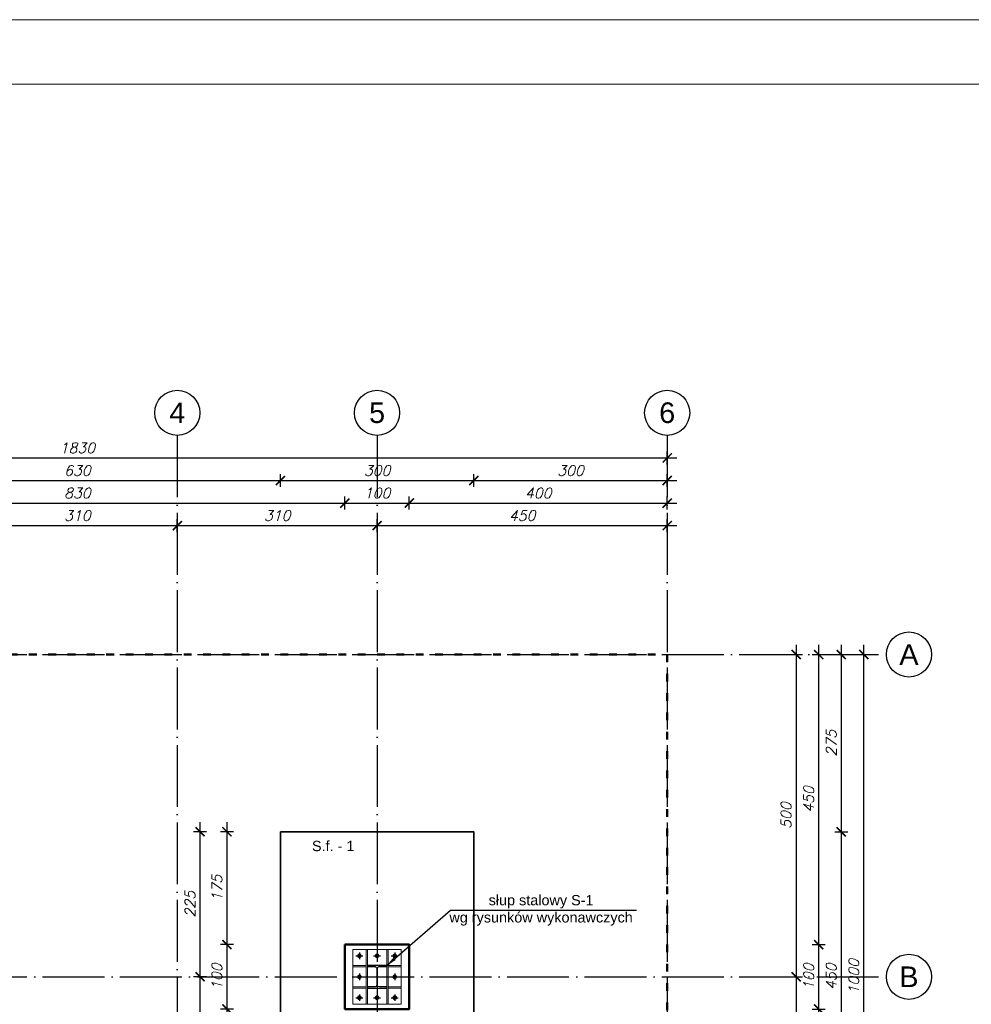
# Model space of a CAD drawing. Header units: millimetres. Extents: x 1814 to 94182, y 11562 to 49454.
# Tile 30 of 143: x 10382 to 11858, y 18255 to 19783. Entities that reach past the tile are written whole.
import ezdxf

# ---------------------------------------------------------------- set-up
doc = ezdxf.new("R2010")
doc.units = ezdxf.units.MM
doc.linetypes.add('ACAD_ISO03W100', pattern=[30, 12, -18])
doc.linetypes.add('ACAD_ISO04W100', pattern=[30, 24, -3, 0, -3])
for name, color, linetype in [('odnośnik', 140, 'Continuous'), ('opis', 50, 'Continuous'), ('osie', 40, 'ACAD_ISO04W100')]:
    doc.layers.add(name, color=color, linetype=linetype)
doc.layers.add('pomoc', color=210, linetype='Continuous', lineweight=9, plot=False)
for name, color, linetype, lineweight in [('profil stalowy', 100, 'Continuous', 25), ('ramka', 84, 'Continuous', 15), ('widok 0.09', 132, 'Continuous', 9), ('widok 0.15', 150, 'Continuous', 15), ('widok 0.25', 30, 'Continuous', 25), ('widok 0.35', 22, 'Continuous', 35), ('wymiar', 135, 'Continuous', 9), ('ściany', 7, 'Continuous', 50)]:
    doc.layers.add(name, color=color, linetype=linetype, lineweight=lineweight)
doc.styles.add('Opisowy', font='arial.ttf')
doc.styles.get("Standard").update_dxf_attribs({"font": 'arial.ttf'})
doc.styles.add('WYMIARY', font='simplex.shx', dxfattribs={"oblique": 15})
doc.dimstyles.new('1-100', dxfattribs={"dimscale": 100, "dimtxt": 0.16, "dimasz": 0.2, "dimexe": 0.1, "dimexo": 0.1, "dimgap": 0.075, "dimtad": 1, "dimrnd": 0.01, "dimzin": 9, "dimtxsty": 'WYMIARY', "dimblk": 'ARCHTICK', "dimcen": 0.2, "dimdle": 0.15, "dimadec": 1, "dimazin": 1, "dimtfac": 1, "dimtix": 1, "dimtmove": 2, "dimatfit": 3, "dimldrblk": 'ARCHTICK', "dimfxl": 0, "dimarcsym": 0})
doc.dimstyles.new('skala 1-100', dxfattribs={"dimtxt": 16, "dimasz": 1, "dimexe": 1.25, "dimexo": 0.625, "dimgap": 5, "dimtad": 1, "dimdec": 1, "dimrnd": 0.1, "dimdsep": 46, "dimtxsty": 'Standard', "dimblk": 'strzałka', "dimcen": -5, "dimse1": 1, "dimse2": 1, "dimazin": 0, "dimtfac": 1, "dimtdec": 1, "dimtix": 1, "dimtmove": 1, "dimatfit": 3, "dimfxl": 0, "dimtolj": 1, "dimarcsym": 0})

# ---------------------------------------------------------------- blocks, each defined once
blk = doc.blocks.new('A$Cf9e33aac')
at = {"layer": 'osie', "ltscale": 0.1}
for p, q in [((0, 5.1), (10.8, 5.1)), ((5.4, 10.1), (5.4, 0))]:
    blk.add_line(p, q, dxfattribs=at)
at = {"layer": 'widok 0.09'}
blk.add_circle((5.4, 5.1), 2.81, dxfattribs=at)
at = {"layer": 'widok 0.25'}
blk.add_circle((5.4, 5.1), 1.5, dxfattribs=at)
at = {"layer": 'widok 0.35'}
blk.add_lwpolyline([(6.7, 2.8), (4.1, 2.8), (2.8, 5.1), (4.1, 7.3), (6.7, 7.3), (8, 5.1)], close=True, dxfattribs=at)
blk = doc.blocks.new('_ARCHTICK')
at = {"color": 0, "linetype": 'ByBlock', "lineweight": -2}
blk.add_solid([(0.398, 0.309), (0.309, 0.398), (-0.309, -0.398), (-0.398, -0.309)], dxfattribs=at)
blk = doc.blocks.new('*D1779')
at = {"layer": 'Defpoints', "color": 0}
for p in [(11386.3, 18998.1), (10936.3, 18798.1), (11386.3, 18798.1)]:
    blk.add_point(p, dxfattribs=at)
at = {"layer": 'wymiar', "color": 0, "lineweight": -2}
for p, q in [((10936.3, 18988.1), (10936.3, 19008.1)), ((11386.3, 18988.1), (11386.3, 19008.1)), ((10921.3, 18998.1), (11401.3, 18998.1))]:
    blk.add_line(p, q, dxfattribs=at)
at = {"layer": 'wymiar', "color": 0, "lineweight": -2, "xscale": 20, "yscale": 20, "zscale": 20, "rotation": 180}
blk.add_blockref('_ARCHTICK', (10936.3, 18998.1), dxfattribs=at)
at = {"layer": 'wymiar', "color": 0, "lineweight": -2, "xscale": 20, "yscale": 20, "zscale": 20}
blk.add_blockref('_ARCHTICK', (11386.3, 18998.1), dxfattribs=at)
at = {"layer": 'wymiar', "color": 0, "insert": (11161.3, 19013.6), "char_height": 16, "attachment_point": 5, "style": 'WYMIARY'}
blk.add_mtext('450', dxfattribs=at)
blk = doc.blocks.new('*D1782')
at = {"layer": 'Defpoints', "color": 0}
for p in [(10886.3, 19033.1), (10056.3, 18348.1), (10886.3, 18348.1)]:
    blk.add_point(p, dxfattribs=at)
at = {"layer": 'wymiar', "color": 0, "lineweight": -2}
for p, q in [((10056.3, 19023.1), (10056.3, 19043.1)), ((10886.3, 19023.1), (10886.3, 19043.1)), ((10041.3, 19033.1), (10901.3, 19033.1))]:
    blk.add_line(p, q, dxfattribs=at)
at = {"layer": 'wymiar', "color": 0, "lineweight": -2, "xscale": 20, "yscale": 20, "zscale": 20, "rotation": 180}
blk.add_blockref('_ARCHTICK', (10056.3, 19033.1), dxfattribs=at)
at = {"layer": 'wymiar', "color": 0, "lineweight": -2, "xscale": 20, "yscale": 20, "zscale": 20}
blk.add_blockref('_ARCHTICK', (10886.3, 19033.1), dxfattribs=at)
at = {"layer": 'wymiar', "color": 0, "insert": (10471.3, 19048.6), "char_height": 16, "attachment_point": 5, "style": 'WYMIARY'}
blk.add_mtext('830', dxfattribs=at)
blk = doc.blocks.new('*D1783')
at = {"layer": 'Defpoints', "color": 0}
for p in [(10986.3, 19033.1), (10886.3, 18348.1), (10986.3, 18348.1)]:
    blk.add_point(p, dxfattribs=at)
at = {"layer": 'wymiar', "color": 0, "lineweight": -2}
for p, q in [((10886.3, 19023.1), (10886.3, 19043.1)), ((10986.3, 19023.1), (10986.3, 19043.1)), ((10871.3, 19033.1), (11001.3, 19033.1))]:
    blk.add_line(p, q, dxfattribs=at)
at = {"layer": 'wymiar', "color": 0, "lineweight": -2, "xscale": 20, "yscale": 20, "zscale": 20, "rotation": 180}
blk.add_blockref('_ARCHTICK', (10886.3, 19033.1), dxfattribs=at)
at = {"layer": 'wymiar', "color": 0, "lineweight": -2, "xscale": 20, "yscale": 20, "zscale": 20}
blk.add_blockref('_ARCHTICK', (10986.3, 19033.1), dxfattribs=at)
at = {"layer": 'wymiar', "color": 0, "insert": (10936.3, 19048.6), "char_height": 16, "attachment_point": 5, "style": 'WYMIARY'}
blk.add_mtext('100', dxfattribs=at)
blk = doc.blocks.new('*D1784')
at = {"layer": 'Defpoints', "color": 0}
for p in [(11386.3, 19033.1), (11386.3, 18798.1), (10986.3, 18348.1)]:
    blk.add_point(p, dxfattribs=at)
at = {"layer": 'wymiar', "color": 0, "lineweight": -2}
for p, q in [((10986.3, 19023.1), (10986.3, 19043.1)), ((11386.3, 19023.1), (11386.3, 19043.1)), ((10971.3, 19033.1), (11401.3, 19033.1))]:
    blk.add_line(p, q, dxfattribs=at)
at = {"layer": 'wymiar', "color": 0, "lineweight": -2, "xscale": 20, "yscale": 20, "zscale": 20, "rotation": 180}
blk.add_blockref('_ARCHTICK', (10986.3, 19033.1), dxfattribs=at)
at = {"layer": 'wymiar', "color": 0, "lineweight": -2, "xscale": 20, "yscale": 20, "zscale": 20}
blk.add_blockref('_ARCHTICK', (11386.3, 19033.1), dxfattribs=at)
at = {"layer": 'wymiar', "color": 0, "insert": (11186.3, 19048.6), "char_height": 16, "attachment_point": 5, "style": 'WYMIARY'}
blk.add_mtext('400', dxfattribs=at)
blk = doc.blocks.new('*D1787')
at = {"layer": 'Defpoints', "color": 0}
for p in [(10786.3, 19068.1), (10156.3, 18523.1), (10786.3, 18523.1)]:
    blk.add_point(p, dxfattribs=at)
at = {"layer": 'wymiar', "color": 0, "lineweight": -2}
for p, q in [((10141.3, 19068.1), (10801.3, 19068.1)), ((10156.3, 19058.1), (10156.3, 19078.1)), ((10786.3, 19058.1), (10786.3, 19078.1))]:
    blk.add_line(p, q, dxfattribs=at)
at = {"layer": 'wymiar', "color": 0, "lineweight": -2, "xscale": 20, "yscale": 20, "zscale": 20, "rotation": 180}
blk.add_blockref('_ARCHTICK', (10156.3, 19068.1), dxfattribs=at)
at = {"layer": 'wymiar', "color": 0, "lineweight": -2, "xscale": 20, "yscale": 20, "zscale": 20}
blk.add_blockref('_ARCHTICK', (10786.3, 19068.1), dxfattribs=at)
at = {"layer": 'wymiar', "color": 0, "insert": (10471.3, 19083.6), "char_height": 16, "attachment_point": 5, "style": 'WYMIARY'}
blk.add_mtext('630', dxfattribs=at)
blk = doc.blocks.new('*D1788')
at = {"layer": 'Defpoints', "color": 0}
for p in [(11086.3, 19068.1), (10786.3, 18523.1), (11086.3, 18523.1)]:
    blk.add_point(p, dxfattribs=at)
at = {"layer": 'wymiar', "color": 0, "lineweight": -2}
for p, q in [((10771.3, 19068.1), (11101.3, 19068.1)), ((10786.3, 19058.1), (10786.3, 19078.1)), ((11086.3, 19058.1), (11086.3, 19078.1))]:
    blk.add_line(p, q, dxfattribs=at)
at = {"layer": 'wymiar', "color": 0, "lineweight": -2, "xscale": 20, "yscale": 20, "zscale": 20, "rotation": 180}
blk.add_blockref('_ARCHTICK', (10786.3, 19068.1), dxfattribs=at)
at = {"layer": 'wymiar', "color": 0, "lineweight": -2, "xscale": 20, "yscale": 20, "zscale": 20}
blk.add_blockref('_ARCHTICK', (11086.3, 19068.1), dxfattribs=at)
at = {"layer": 'wymiar', "color": 0, "insert": (10936.3, 19083.6), "char_height": 16, "attachment_point": 5, "style": 'WYMIARY'}
blk.add_mtext('300', dxfattribs=at)
blk = doc.blocks.new('*D1789')
at = {"layer": 'Defpoints', "color": 0}
for p in [(11386.3, 19068.1), (11386.3, 18798.1), (11086.3, 18523.1)]:
    blk.add_point(p, dxfattribs=at)
at = {"layer": 'wymiar', "color": 0, "lineweight": -2}
for p, q in [((11071.3, 19068.1), (11401.3, 19068.1)), ((11086.3, 19058.1), (11086.3, 19078.1)), ((11386.3, 19058.1), (11386.3, 19078.1))]:
    blk.add_line(p, q, dxfattribs=at)
at = {"layer": 'wymiar', "color": 0, "lineweight": -2, "xscale": 20, "yscale": 20, "zscale": 20, "rotation": 180}
blk.add_blockref('_ARCHTICK', (11086.3, 19068.1), dxfattribs=at)
at = {"layer": 'wymiar', "color": 0, "lineweight": -2, "xscale": 20, "yscale": 20, "zscale": 20}
blk.add_blockref('_ARCHTICK', (11386.3, 19068.1), dxfattribs=at)
at = {"layer": 'wymiar', "color": 0, "insert": (11236.3, 19083.6), "char_height": 16, "attachment_point": 5, "style": 'WYMIARY'}
blk.add_mtext('300', dxfattribs=at)
blk = doc.blocks.new('*D1790')
at = {"layer": 'Defpoints', "color": 0}
for p in [(11386.3, 19103.1), (9556.3, 18798.1), (11386.3, 18798.1)]:
    blk.add_point(p, dxfattribs=at)
at = {"layer": 'wymiar', "color": 0, "lineweight": -2}
for p, q in [((9556.3, 19093.1), (9556.3, 19113.1)), ((11386.3, 19093.1), (11386.3, 19113.1)), ((9541.3, 19103.1), (11401.3, 19103.1))]:
    blk.add_line(p, q, dxfattribs=at)
at = {"layer": 'wymiar', "color": 0, "lineweight": -2, "xscale": 20, "yscale": 20, "zscale": 20, "rotation": 180}
blk.add_blockref('_ARCHTICK', (9556.3, 19103.1), dxfattribs=at)
at = {"layer": 'wymiar', "color": 0, "lineweight": -2, "xscale": 20, "yscale": 20, "zscale": 20}
blk.add_blockref('_ARCHTICK', (11386.3, 19103.1), dxfattribs=at)
at = {"layer": 'wymiar', "color": 0, "insert": (10471.3, 19118.6), "char_height": 16, "attachment_point": 5, "style": 'WYMIARY'}
blk.add_mtext('1830', dxfattribs=at)
blk = doc.blocks.new('*D1800')
at = {"layer": 'Defpoints', "color": 0}
for p in [(11386.3, 18798.1), (11386.3, 18298.1), (11586.3, 18298.1)]:
    blk.add_point(p, dxfattribs=at)
at = {"layer": 'wymiar', "color": 0, "lineweight": -2}
for p, q in [((11586.3, 18813.1), (11586.3, 18283.1)), ((11576.3, 18798.1), (11596.3, 18798.1)), ((11576.3, 18298.1), (11596.3, 18298.1))]:
    blk.add_line(p, q, dxfattribs=at)
at = {"layer": 'wymiar', "color": 0, "lineweight": -2, "xscale": 20, "yscale": 20, "zscale": 20}
for p, rotation in [((11586.3, 18798.1), 90), ((11586.3, 18298.1), 270)]:
    blk.add_blockref('_ARCHTICK', p, dxfattribs=dict(at, rotation=rotation))
at = {"layer": 'wymiar', "color": 0, "insert": (11570.8, 18548.1), "char_height": 16, "attachment_point": 5, "rotation": 90, "style": 'WYMIARY'}
blk.add_mtext('500', dxfattribs=at)
blk = doc.blocks.new('*D1801')
at = {"layer": 'Defpoints', "color": 0}
for p in [(11386.3, 18298.1), (11386.3, 17798.1), (11586.3, 17798.1)]:
    blk.add_point(p, dxfattribs=at)
at = {"layer": 'wymiar', "color": 0, "lineweight": -2}
for p, q in [((11586.3, 18313.1), (11586.3, 17783.1)), ((11576.3, 18298.1), (11596.3, 18298.1)), ((11576.3, 17798.1), (11596.3, 17798.1))]:
    blk.add_line(p, q, dxfattribs=at)
at = {"layer": 'wymiar', "color": 0, "lineweight": -2, "xscale": 20, "yscale": 20, "zscale": 20}
for p, rotation in [((11586.3, 18298.1), 90), ((11586.3, 17798.1), 270)]:
    blk.add_blockref('_ARCHTICK', p, dxfattribs=dict(at, rotation=rotation))
at = {"layer": 'wymiar', "color": 0, "insert": (11570.8, 18048.1), "char_height": 16, "attachment_point": 5, "rotation": 90, "style": 'WYMIARY'}
blk.add_mtext('500', dxfattribs=at)
blk = doc.blocks.new('*D1802')
at = {"layer": 'Defpoints', "color": 0}
for p in [(10986.3, 18248.1), (11621.3, 18248.1), (11386.3, 17798.1)]:
    blk.add_point(p, dxfattribs=at)
at = {"layer": 'wymiar', "color": 0, "lineweight": -2}
for p, q in [((11621.3, 17783.1), (11621.3, 18263.1)), ((11611.3, 18248.1), (11631.3, 18248.1)), ((11611.3, 17798.1), (11631.3, 17798.1))]:
    blk.add_line(p, q, dxfattribs=at)
at = {"layer": 'wymiar', "color": 0, "lineweight": -2, "xscale": 20, "yscale": 20, "zscale": 20}
for p, rotation in [((11621.3, 18248.1), 90), ((11621.3, 17798.1), 270)]:
    blk.add_blockref('_ARCHTICK', p, dxfattribs=dict(at, rotation=rotation))
at = {"layer": 'wymiar', "color": 0, "insert": (11605.8, 18023.1), "char_height": 16, "attachment_point": 5, "rotation": 90, "style": 'WYMIARY'}
blk.add_mtext('450', dxfattribs=at)
blk = doc.blocks.new('*D1803')
at = {"layer": 'Defpoints', "color": 0}
for p in [(10986.3, 18348.1), (11621.3, 18348.1), (10986.3, 18248.1)]:
    blk.add_point(p, dxfattribs=at)
at = {"layer": 'wymiar', "color": 0, "lineweight": -2}
for p, q in [((11621.3, 18233.1), (11621.3, 18363.1)), ((11611.3, 18348.1), (11631.3, 18348.1)), ((11611.3, 18248.1), (11631.3, 18248.1))]:
    blk.add_line(p, q, dxfattribs=at)
at = {"layer": 'wymiar', "color": 0, "lineweight": -2, "xscale": 20, "yscale": 20, "zscale": 20}
for p, rotation in [((11621.3, 18348.1), 90), ((11621.3, 18248.1), 270)]:
    blk.add_blockref('_ARCHTICK', p, dxfattribs=dict(at, rotation=rotation))
at = {"layer": 'wymiar', "color": 0, "insert": (11605.8, 18298.1), "char_height": 16, "attachment_point": 5, "rotation": 90, "style": 'WYMIARY'}
blk.add_mtext('100', dxfattribs=at)
blk = doc.blocks.new('*D1804')
at = {"layer": 'Defpoints', "color": 0}
for p in [(11386.3, 18798.1), (11621.3, 18798.1), (10986.3, 18348.1)]:
    blk.add_point(p, dxfattribs=at)
at = {"layer": 'wymiar', "color": 0, "lineweight": -2}
for p, q in [((11621.3, 18333.1), (11621.3, 18813.1)), ((11611.3, 18798.1), (11631.3, 18798.1)), ((11611.3, 18348.1), (11631.3, 18348.1))]:
    blk.add_line(p, q, dxfattribs=at)
at = {"layer": 'wymiar', "color": 0, "lineweight": -2, "xscale": 20, "yscale": 20, "zscale": 20}
for p, rotation in [((11621.3, 18798.1), 90), ((11621.3, 18348.1), 270)]:
    blk.add_blockref('_ARCHTICK', p, dxfattribs=dict(at, rotation=rotation))
at = {"layer": 'wymiar', "color": 0, "insert": (11605.8, 18573.1), "char_height": 16, "attachment_point": 5, "rotation": 90, "style": 'WYMIARY'}
blk.add_mtext('450', dxfattribs=at)
blk = doc.blocks.new('*D1805')
at = {"layer": 'Defpoints', "color": 0}
for p in [(11386.3, 18798.1), (11086.3, 18523.1), (11656.3, 18523.1)]:
    blk.add_point(p, dxfattribs=at)
at = {"layer": 'wymiar', "color": 0, "lineweight": -2}
for p, q in [((11656.3, 18813.1), (11656.3, 18508.1)), ((11646.3, 18798.1), (11666.3, 18798.1)), ((11646.3, 18523.1), (11666.3, 18523.1))]:
    blk.add_line(p, q, dxfattribs=at)
at = {"layer": 'wymiar', "color": 0, "lineweight": -2, "xscale": 20, "yscale": 20, "zscale": 20}
for p, rotation in [((11656.3, 18798.1), 90), ((11656.3, 18523.1), 270)]:
    blk.add_blockref('_ARCHTICK', p, dxfattribs=dict(at, rotation=rotation))
at = {"layer": 'wymiar', "color": 0, "insert": (11640.8, 18660.6), "char_height": 16, "attachment_point": 5, "rotation": 90, "style": 'WYMIARY'}
blk.add_mtext('275', dxfattribs=at)
blk = doc.blocks.new('*D1806')
at = {"layer": 'Defpoints', "color": 0}
for p in [(11086.3, 18523.1), (11086.3, 18073.1), (11656.3, 18073.1)]:
    blk.add_point(p, dxfattribs=at)
at = {"layer": 'wymiar', "color": 0, "lineweight": -2}
for p, q in [((11656.3, 18538.1), (11656.3, 18058.1)), ((11646.3, 18523.1), (11666.3, 18523.1)), ((11646.3, 18073.1), (11666.3, 18073.1))]:
    blk.add_line(p, q, dxfattribs=at)
at = {"layer": 'wymiar', "color": 0, "lineweight": -2, "xscale": 20, "yscale": 20, "zscale": 20}
for p, rotation in [((11656.3, 18523.1), 90), ((11656.3, 18073.1), 270)]:
    blk.add_blockref('_ARCHTICK', p, dxfattribs=dict(at, rotation=rotation))
at = {"layer": 'wymiar', "color": 0, "insert": (11640.8, 18298.1), "char_height": 16, "attachment_point": 5, "rotation": 90, "style": 'WYMIARY'}
blk.add_mtext('450', dxfattribs=at)
blk = doc.blocks.new('*D1808')
at = {"layer": 'Defpoints', "color": 0}
for p in [(11386.3, 18798.1), (11691.3, 18798.1), (11386.3, 17798.1)]:
    blk.add_point(p, dxfattribs=at)
at = {"layer": 'wymiar', "color": 0, "lineweight": -2}
for p, q in [((11691.3, 17783.1), (11691.3, 18813.1)), ((11681.3, 18798.1), (11701.3, 18798.1)), ((11681.3, 17798.1), (11701.3, 17798.1))]:
    blk.add_line(p, q, dxfattribs=at)
at = {"layer": 'wymiar', "color": 0, "lineweight": -2, "xscale": 20, "yscale": 20, "zscale": 20}
for p, rotation in [((11691.3, 18798.1), 90), ((11691.3, 17798.1), 270)]:
    blk.add_blockref('_ARCHTICK', p, dxfattribs=dict(at, rotation=rotation))
at = {"layer": 'wymiar', "color": 0, "insert": (11675.8, 18298.1), "char_height": 16, "attachment_point": 5, "rotation": 90, "style": 'WYMIARY'}
blk.add_mtext('1000', dxfattribs=at)
blk = doc.blocks.new('*D1840')
at = {"layer": 'Defpoints', "color": 0}
for p in [(10786.3, 18523.1), (10703.4, 18348.1), (10886.3, 18348.1)]:
    blk.add_point(p, dxfattribs=at)
at = {"layer": 'wymiar', "color": 0, "lineweight": -2}
for p, q in [((10703.4, 18538.1), (10703.4, 18333.1)), ((10713.4, 18523.1), (10693.4, 18523.1)), ((10713.4, 18348.1), (10693.4, 18348.1))]:
    blk.add_line(p, q, dxfattribs=at)
at = {"layer": 'wymiar', "color": 0, "lineweight": -2, "xscale": 20, "yscale": 20, "zscale": 20}
for p, rotation in [((10703.4, 18523.1), 90), ((10703.4, 18348.1), 270)]:
    blk.add_blockref('_ARCHTICK', p, dxfattribs=dict(at, rotation=rotation))
at = {"layer": 'wymiar', "color": 0, "insert": (10687.9, 18435.6), "char_height": 16, "attachment_point": 5, "rotation": 90, "style": 'WYMIARY'}
blk.add_mtext('175', dxfattribs=at)
blk = doc.blocks.new('*D1841')
at = {"layer": 'Defpoints', "color": 0}
for p in [(10886.3, 18348.1), (10703.4, 18248.1), (10886.3, 18248.1)]:
    blk.add_point(p, dxfattribs=at)
at = {"layer": 'wymiar', "color": 0, "lineweight": -2}
for p, q in [((10703.4, 18363.1), (10703.4, 18233.1)), ((10713.4, 18348.1), (10693.4, 18348.1)), ((10713.4, 18248.1), (10693.4, 18248.1))]:
    blk.add_line(p, q, dxfattribs=at)
at = {"layer": 'wymiar', "color": 0, "lineweight": -2, "xscale": 20, "yscale": 20, "zscale": 20}
for p, rotation in [((10703.4, 18348.1), 90), ((10703.4, 18248.1), 270)]:
    blk.add_blockref('_ARCHTICK', p, dxfattribs=dict(at, rotation=rotation))
at = {"layer": 'wymiar', "color": 0, "insert": (10687.9, 18298.1), "char_height": 16, "attachment_point": 5, "rotation": 90, "style": 'WYMIARY'}
blk.add_mtext('100', dxfattribs=at)
blk = doc.blocks.new('*D1842')
at = {"layer": 'Defpoints', "color": 0}
for p in [(10886.3, 18248.1), (10703.4, 18073.1), (10786.3, 18073.1)]:
    blk.add_point(p, dxfattribs=at)
at = {"layer": 'wymiar', "color": 0, "lineweight": -2}
for p, q in [((10703.4, 18263.1), (10703.4, 18058.1)), ((10713.4, 18248.1), (10693.4, 18248.1)), ((10713.4, 18073.1), (10693.4, 18073.1))]:
    blk.add_line(p, q, dxfattribs=at)
at = {"layer": 'wymiar', "color": 0, "lineweight": -2, "xscale": 20, "yscale": 20, "zscale": 20}
for p, rotation in [((10703.4, 18248.1), 90), ((10703.4, 18073.1), 270)]:
    blk.add_blockref('_ARCHTICK', p, dxfattribs=dict(at, rotation=rotation))
at = {"layer": 'wymiar', "color": 0, "insert": (10687.9, 18160.6), "char_height": 16, "attachment_point": 5, "rotation": 90, "style": 'WYMIARY'}
blk.add_mtext('175', dxfattribs=at)
blk = doc.blocks.new('*D1843')
at = {"layer": 'Defpoints', "color": 0}
for p in [(10661.7, 18298.1), (10786.3, 18298.1), (10786.3, 18073.1)]:
    blk.add_point(p, dxfattribs=at)
at = {"layer": 'wymiar', "color": 0, "lineweight": -2}
for p, q in [((10661.7, 18058.1), (10661.7, 18313.1)), ((10671.7, 18298.1), (10651.7, 18298.1)), ((10671.7, 18073.1), (10651.7, 18073.1))]:
    blk.add_line(p, q, dxfattribs=at)
at = {"layer": 'wymiar', "color": 0, "lineweight": -2, "xscale": 20, "yscale": 20, "zscale": 20}
for p, rotation in [((10661.7, 18298.1), 90), ((10661.7, 18073.1), 270)]:
    blk.add_blockref('_ARCHTICK', p, dxfattribs=dict(at, rotation=rotation))
at = {"layer": 'wymiar', "color": 0, "insert": (10646.2, 18185.6), "char_height": 16, "attachment_point": 5, "rotation": 90, "style": 'WYMIARY'}
blk.add_mtext('225', dxfattribs=at)
blk = doc.blocks.new('*D1844')
at = {"layer": 'Defpoints', "color": 0}
for p in [(10661.7, 18523.1), (10786.3, 18523.1), (10786.3, 18298.1)]:
    blk.add_point(p, dxfattribs=at)
at = {"layer": 'wymiar', "color": 0, "lineweight": -2}
for p, q in [((10661.7, 18283.1), (10661.7, 18538.1)), ((10671.7, 18523.1), (10651.7, 18523.1)), ((10671.7, 18298.1), (10651.7, 18298.1))]:
    blk.add_line(p, q, dxfattribs=at)
at = {"layer": 'wymiar', "color": 0, "lineweight": -2, "xscale": 20, "yscale": 20, "zscale": 20}
for p, rotation in [((10661.7, 18523.1), 90), ((10661.7, 18298.1), 270)]:
    blk.add_blockref('_ARCHTICK', p, dxfattribs=dict(at, rotation=rotation))
at = {"layer": 'wymiar', "color": 0, "insert": (10646.2, 18410.6), "char_height": 16, "attachment_point": 5, "rotation": 90, "style": 'WYMIARY'}
blk.add_mtext('225', dxfattribs=at)
blk = doc.blocks.new('*D1910')
at = {"layer": 'Defpoints', "color": 0}
for p in [(10626.3, 18998.1), (10316.3, 18798.1), (10626.3, 18798.1)]:
    blk.add_point(p, dxfattribs=at)
at = {"layer": 'wymiar', "color": 0, "lineweight": -2}
for p, q in [((10316.3, 18988.1), (10316.3, 19008.1)), ((10626.3, 18988.1), (10626.3, 19008.1)), ((10301.3, 18998.1), (10641.3, 18998.1))]:
    blk.add_line(p, q, dxfattribs=at)
at = {"layer": 'wymiar', "color": 0, "lineweight": -2, "xscale": 20, "yscale": 20, "zscale": 20, "rotation": 180}
blk.add_blockref('_ARCHTICK', (10316.3, 18998.1), dxfattribs=at)
at = {"layer": 'wymiar', "color": 0, "lineweight": -2, "xscale": 20, "yscale": 20, "zscale": 20}
blk.add_blockref('_ARCHTICK', (10626.3, 18998.1), dxfattribs=at)
at = {"layer": 'wymiar', "color": 0, "insert": (10471.3, 19013.6), "char_height": 16, "attachment_point": 5, "style": 'WYMIARY'}
blk.add_mtext('310', dxfattribs=at)
blk = doc.blocks.new('*D1911')
at = {"layer": 'Defpoints', "color": 0}
for p in [(10936.3, 18998.1), (10626.3, 18798.1), (10936.3, 18798.1)]:
    blk.add_point(p, dxfattribs=at)
at = {"layer": 'wymiar', "color": 0, "lineweight": -2}
for p, q in [((10626.3, 18988.1), (10626.3, 19008.1)), ((10936.3, 18988.1), (10936.3, 19008.1)), ((10611.3, 18998.1), (10951.3, 18998.1))]:
    blk.add_line(p, q, dxfattribs=at)
at = {"layer": 'wymiar', "color": 0, "lineweight": -2, "xscale": 20, "yscale": 20, "zscale": 20, "rotation": 180}
blk.add_blockref('_ARCHTICK', (10626.3, 18998.1), dxfattribs=at)
at = {"layer": 'wymiar', "color": 0, "lineweight": -2, "xscale": 20, "yscale": 20, "zscale": 20}
blk.add_blockref('_ARCHTICK', (10936.3, 18998.1), dxfattribs=at)
at = {"layer": 'wymiar', "color": 0, "insert": (10781.3, 19013.6), "char_height": 16, "attachment_point": 5, "style": 'WYMIARY'}
blk.add_mtext('310', dxfattribs=at)
blk = doc.blocks.new('strzałka')
for p, q in [((0, 9), (0, -9)), ((-9, 0), (9, 0))]:
    blk.add_line(p, q)
at = {"const_width": 1}
blk.add_lwpolyline([(-4.243, -4.243), (4.243, 4.243)], dxfattribs=at)

msp = doc.modelspace()

# ---------------------------------------------------------------- linework, layer by layer
at = {"layer": 'odnośnik'}
for centre in [(10626.286, 19173.122), (10936.286, 19173.122), (11386.286, 19173.122), (11761.286, 18798.122), (11761.286, 18298.122)]:
    msp.add_circle(centre, 35, dxfattribs=at)
at = {"layer": 'osie', "ltscale": 4}
for p, q in [((10626.286, 19138.122), (10626.286, 17458.122)), ((10936.286, 19138.122), (10936.286, 17458.122)), ((11386.286, 19138.122), (11386.286, 17458.122)), ((9216.286, 18798.122), (11726.286, 18798.122)), ((9216.286, 18298.122), (11726.286, 18298.122))]:
    msp.add_line(p, q, dxfattribs=at)
at = {"layer": 'pomoc'}
msp.add_lwpolyline([(8796.286, 19783.122), (12996.286, 19783.122), (12996.286, 16813.122), (8796.286, 16813.122)], close=True, dxfattribs=at)
at = {"layer": 'profil stalowy'}
msp.add_lwpolyline([(10951.286, 18280.622), (10951.286, 18282.372), (10939.486, 18282.372, -0.41421356), (10936.786, 18285.072), (10936.786, 18311.172, -0.41421356), (10939.486, 18313.872), (10951.286, 18313.872), (10951.286, 18315.622), (10921.286, 18315.622), (10921.286, 18313.872), (10933.086, 18313.872, -0.41421356), (10935.786, 18311.172), (10935.786, 18285.072, -0.41421356), (10933.086, 18282.372), (10921.286, 18282.372), (10921.286, 18280.622)], format="xyb", close=True, dxfattribs=at)
at = {"layer": 'ramka', "linetype": 'Continuous'}
msp.add_line((8796.286, 19683.122), (12896.286, 19683.122), dxfattribs=at)
at = {"layer": 'widok 0.09'}
for points in [[(10921.286, 18255.622), (10921.286, 18340.622), (10919.286, 18340.622), (10919.286, 18255.622)], [(10951.286, 18255.622), (10951.286, 18340.622), (10953.286, 18340.622), (10953.286, 18255.622)], [(10919.286, 18313.622), (10898.786, 18313.622), (10898.786, 18315.622), (10919.286, 18315.622)], [(10953.286, 18313.622), (10973.786, 18313.622), (10973.786, 18315.622), (10953.286, 18315.622)], [(10919.286, 18282.622), (10898.786, 18282.622), (10898.786, 18280.622), (10919.286, 18280.622)], [(10953.286, 18282.622), (10973.786, 18282.622), (10973.786, 18280.622), (10953.286, 18280.622)]]:
    msp.add_lwpolyline(points, close=True, dxfattribs=at)
at = {"layer": 'widok 0.15'}
msp.add_lwpolyline([(10898.786, 18255.622), (10973.786, 18255.622), (10973.786, 18340.622), (10898.786, 18340.622)], close=True, dxfattribs=at)
at = {"layer": 'widok 0.35'}
msp.add_lwpolyline([(10786.286, 18523.122), (11086.286, 18523.122), (11086.286, 18073.122), (10786.286, 18073.122)], close=True, dxfattribs=at)
at = {"layer": 'ściany', "linetype": 'ACAD_ISO03W100'}
msp.add_lwpolyline([(9556.286, 18798.122), (11386.286, 18798.122), (11386.286, 17798.122), (9556.286, 17798.122)], close=True, dxfattribs=at)
at = {"layer": 'ściany'}
msp.add_lwpolyline([(10886.286, 18348.122), (10986.286, 18348.122), (10986.286, 18248.122), (10886.286, 18248.122)], close=True, dxfattribs=at)

# ---------------------------------------------------------------- block references
at = {"layer": 'profil stalowy'}
for p in [(10903.375, 18325.559), (10930.875, 18325.559), (10958.375, 18325.559), (10903.375, 18293.059), (10958.375, 18293.059), (10903.375, 18260.559), (10930.875, 18260.559), (10958.375, 18260.559)]:
    msp.add_blockref('A$Cf9e33aac', p, dxfattribs=at)

# ---------------------------------------------------------------- texts
at = {"layer": 'opis', "attachment_point": 5, "style": 'Opisowy'}
for s, width, gutter_width, heights, insert, char_height in [('4', 69.04878, 80, [35.062], (10626.278, 19173.116), 32), ('5', 69.04878, 80, [35.062], (10936.278, 19173.116), 32), ('6', 69.04878, 80, [35.062], (11386.278, 19173.116), 32), ('A', 69.04878, 80, [35.062], (11761.293, 18798.116), 32), ('S.f. - 1', 127.00976, 160, [0], (10868.209, 18500.962), 16), ('słup stalowy S-1\\Pwg rysunków wykonawczych', 290.25612, 40, [69.3], (11190.678, 18401.273), 16), ('B', 69.04878, 80, [35.062], (11761.293, 18298.116), 32)]:
    msp.add_mtext_dynamic_manual_height_columns(s, width=width, gutter_width=gutter_width, heights=heights, dxfattribs=dict(at, insert=insert, char_height=char_height))

# ---------------------------------------------------------------- dimensions: what is measured, and where the dimension line sits
at = {"layer": 'wymiar'}
for base, p1, p2, picture, middle in [((11386.286, 19103.122), (9556.286, 18798.122), (11386.286, 18798.122), '*D1790', (10471.286, 19118.622)), ((10786.286, 19068.122), (10156.286, 18523.122), (10786.286, 18523.122), '*D1787', (10471.286, 19083.622)), ((11086.286, 19068.122), (10786.286, 18523.122), (11086.286, 18523.122), '*D1788', (10936.286, 19083.622)), ((11386.286, 19068.122), (11086.286, 18523.122), (11386.286, 18798.122), '*D1789', (11236.286, 19083.622)), ((10886.286, 19033.122), (10056.286, 18348.122), (10886.286, 18348.122), '*D1782', (10471.286, 19048.622)), ((10986.286, 19033.122), (10886.286, 18348.122), (10986.286, 18348.122), '*D1783', (10936.286, 19048.622)), ((11386.286, 19033.122), (10986.286, 18348.122), (11386.286, 18798.122), '*D1784', (11186.286, 19048.622)), ((10626.286, 18998.122), (10316.286, 18798.122), (10626.286, 18798.122), '*D1910', (10471.286, 19013.622)), ((10936.286, 18998.122), (10626.286, 18798.122), (10936.286, 18798.122), '*D1911', (10781.286, 19013.622)), ((11386.286, 18998.122), (10936.286, 18798.122), (11386.286, 18798.122), '*D1779', (11161.286, 19013.622))]:
    dim = msp.add_linear_dim(base=base, p1=p1, p2=p2, dimstyle='1-100', dxfattribs=at)
    dim.commit()
    dim.dimension.update_dxf_attribs({"geometry": picture, "text_midpoint": middle})
for base, p1, p2, picture, middle in [((11621.286, 18798.122), (10986.286, 18348.122), (11386.286, 18798.122), '*D1804', (11605.786, 18573.122)), ((11656.286, 18523.122), (11386.286, 18798.122), (11086.286, 18523.122), '*D1805', (11640.786, 18660.622)), ((11586.286, 18298.122), (11386.286, 18798.122), (11386.286, 18298.122), '*D1800', (11570.786, 18548.122)), ((11691.286, 18798.122), (11386.286, 17798.122), (11386.286, 18798.122), '*D1808', (11675.786, 18298.122)), ((10661.745, 18523.122), (10786.286, 18298.122), (10786.286, 18523.122), '*D1844', (10646.245, 18410.622)), ((10703.428, 18348.122), (10786.286, 18523.122), (10886.286, 18348.122), '*D1840', (10687.928, 18435.622)), ((11656.286, 18073.122), (11086.286, 18523.122), (11086.286, 18073.122), '*D1806', (11640.786, 18298.122)), ((10703.428, 18248.122), (10886.286, 18348.122), (10886.286, 18248.122), '*D1841', (10687.928, 18298.122)), ((11621.286, 18348.122), (10986.286, 18248.122), (10986.286, 18348.122), '*D1803', (11605.786, 18298.122)), ((10661.745, 18298.122), (10786.286, 18073.122), (10786.286, 18298.122), '*D1843', (10646.245, 18185.622)), ((11586.286, 17798.122), (11386.286, 18298.122), (11386.286, 17798.122), '*D1801', (11570.786, 18048.122)), ((10703.428, 18073.122), (10886.286, 18248.122), (10786.286, 18073.122), '*D1842', (10687.928, 18160.622)), ((11621.286, 18248.122), (11386.286, 17798.122), (10986.286, 18248.122), '*D1802', (11605.786, 18023.122))]:
    dim = msp.add_linear_dim(base=base, p1=p1, p2=p2, angle=90, dimstyle='1-100', dxfattribs=at)
    dim.commit()
    dim.dimension.update_dxf_attribs({"geometry": picture, "text_midpoint": middle})

# ---------------------------------------------------------------- leaders
at = {"layer": 'odnośnik', "ltscale": 0.5}
msp.add_leader([(10951.286, 18315.622), (11049.949, 18401.273), (11338.7, 18401.273)], dimstyle='skala 1-100', override={"dimasz": 16, "dimtad": 0}, dxfattribs=at)

doc.saveas('drawing.dxf')
